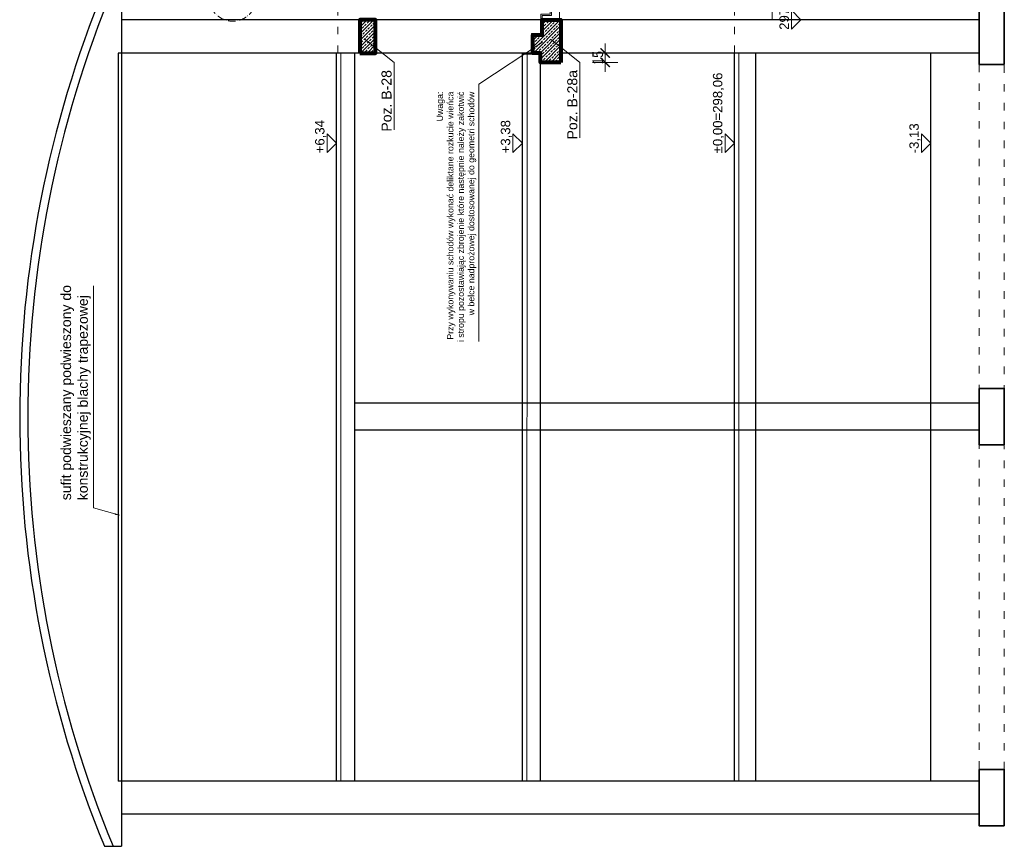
# Model space of a CAD drawing. Header units: inches. Extents: x 201967 to 338763, y -32705 to 30884.
# Tile 227 of 236: x 328929 to 330498, y 14419 to 15736. Entities that reach past the tile are written whole.
import ezdxf
from ezdxf.enums import TextEntityAlignment as Align

# ---------------------------------------------------------------- set-up
doc = ezdxf.new("R2010")
doc.units = ezdxf.units.IN
doc.header["$MEASUREMENT"] = 0
doc.linetypes.add('ACAD_ISO03W100', pattern=[30, 12, -18])
doc.linetypes.add('ACAD_ISO10W100', pattern=[18, 12, -3, 0, -3])
doc.layers.add('00_kreskowanie', color=1, linetype='Continuous', lineweight=5, true_color=0xff0000)
for name, color, linetype, lineweight in [('00_mury grubo', 7, 'Continuous', 30), ('01 a KONSTRUKCJA żelbet', 94, 'Continuous', 80), ('01h KONSTRUKCJA pozycje', 253, 'Continuous', 13), ('01h3 KONSTRUKCJA pozycje słupy', 252, 'Continuous', 13), ('11 OSIE ściany', 2, 'ACAD_ISO10W100', 5), ('12 PRZERYWANE 1', 73, 'ACAD_ISO03W100', 9), ('20 KRESKOWANIE ścian', 63, 'Continuous', 5), ('30 WIDOK 1 005', 5, 'Continuous', 5), ('50 OPIS 1', 130, 'Continuous', 9), ('90 WYMIAR', 155, 'Continuous', 9), ('91 PRZEKROJE', 7, 'Continuous', 35)]:
    doc.layers.add(name, color=color, linetype=linetype, lineweight=lineweight)
doc.styles.add('100 arial', font='arial.ttf', dxfattribs={"width": 0.8, "height": 17})
doc.styles.add('OPIS', font='arial.ttf')
doc.styles.add('RomanS', font='romans.shx')
doc.styles.add('WYMIAR-50 (15pkt) arial', font='arial.ttf', dxfattribs={"height": 15})
doc.dimstyles.new('100', dxfattribs={"dimscale": 10, "dimtxt": 17, "dimasz": 1.5, "dimexe": 2, "dimexo": 2, "dimgap": 0.3, "dimtad": 1, "dimdec": 1, "dimrnd": 0.5, "dimdsep": 46, "dimtxsty": '100 arial', "dimblk": 'ARCHTICK', "dimcen": 10, "dimclrd": 256, "dimclre": 256, "dimclrt": 256, "dimadec": 0, "dimazin": 0, "dimtfac": 1, "dimtdec": 1, "dimtix": 1, "dimtmove": 1, "dimatfit": 3, "dimfxl": 2, "dimfxlon": 1, "dimtolj": 1, "dimarcsym": 0})
doc.dimstyles.new('DIM100txt12', dxfattribs={"dimtxt": 12, "dimasz": 1.05, "dimexe": 0, "dimexo": 8, "dimgap": 4, "dimtad": 1, "dimdec": 7, "dimrnd": 0.5, "dimdsep": 46, "dimtxsty": 'RomanS', "dimblk1": 'DIM', "dimblk2": 'DIM', "dimsah": 1, "dimcen": 0.09, "dimse1": 1, "dimse2": 1, "dimclrt": 256, "dimadec": 1, "dimazin": 0, "dimtfac": 1, "dimtdec": 7, "dimtix": 1, "dimtofl": 0, "dimtmove": 2, "dimatfit": 3, "dimfxl": 1, "dimtolj": 1, "dimtzin": 0, "dimarcsym": 0})
pattern_1 = [(315, (-6120.87, 329798.3556), (5.30330086, 5.30330086), []), (315, (-6120.87, 329793.052), (5.30330086, 5.30330086), [3.75, -1.875])]

# ---------------------------------------------------------------- blocks, each defined once
blk = doc.blocks.new('*U1124')
blk.add_lwpolyline([(-15, 15), (0, 0), (15, 15), (-15, 15)])
at = {"style": 'WYMIAR-50 (15pkt) arial', "flags": 8}
blk.add_attdef('DETAIL#', text='', height=15, dxfattribs=at).set_placement((-16.1, 14.8), align=Align.BOTTOM_LEFT)
blk = doc.blocks.new('_ARCHTICK')
at = {"color": 0, "linetype": 'ByBlock', "const_width": 0.15}
blk.add_lwpolyline([(-0.5, -0.5), (0.5, 0.5)], dxfattribs=at)
blk = doc.blocks.new('*D2596')
at = {"layer": '90 WYMIAR', "lineweight": -2, "transparency": 16777216}
for p, q in [((-656.6, 68), (-616.6, 68)), ((-636.6, 68), (-636.6, 9)), ((-636.6, 9), (-616.6, 9))]:
    blk.add_line(p, q, dxfattribs=at)
at = {"layer": 'Defpoints', "color": 0, "transparency": 16777216}
for p in [(-748.1, 68), (-645, 9), (-636.6, 9)]:
    blk.add_point(p, dxfattribs=at)
at = {"layer": '90 WYMIAR', "lineweight": -2, "transparency": 16777216, "xscale": 15, "yscale": 15, "zscale": 15}
for p, rotation in [((-636.6, 68), 90), ((-636.6, 9), 270)]:
    blk.add_blockref('_ARCHTICK', p, dxfattribs=dict(at, rotation=rotation))
at = {"layer": '90 WYMIAR', "transparency": 16777216, "insert": (-624.9, 38.5), "char_height": 17, "attachment_point": 5, "rotation": 270, "style": '100 arial'}
blk.add_mtext('\\A1;59', dxfattribs=at)
blk = doc.blocks.new('DIM')
for p, q in [((0, -13), (0, 13)), ((8, 0), (-8, 0))]:
    blk.add_line(p, q)
at = {"const_width": 1.71}
blk.add_lwpolyline([(5.71, 5.71), (-5.71, -5.71)], dxfattribs=at)
blk = doc.blocks.new('*D2610')
at = {"layer": '90 WYMIAR', "lineweight": -2, "transparency": 16777216}
for p, q in [((-763.1, -43.9), (-763.1, -83.9)), ((-748.1, -43.9), (-748.1, -83.9)), ((-763.1, -63.9), (-778.1, -63.9)), ((-763.1, -63.9), (-748.1, -63.9)), ((-748.1, -63.9), (-733.1, -63.9))]:
    blk.add_line(p, q, dxfattribs=at)
at = {"layer": 'Defpoints', "color": 0, "transparency": 16777216}
for p in [(-763.1, 6.5), (-748.1, 6.5), (-748.1, -63.9)]:
    blk.add_point(p, dxfattribs=at)
at = {"layer": '90 WYMIAR', "lineweight": -2, "transparency": 16777216, "xscale": 15, "yscale": 15, "zscale": 15}
blk.add_blockref('_ARCHTICK', (-763.1, -63.9), dxfattribs=at)
at = {"layer": '90 WYMIAR', "lineweight": -2, "transparency": 16777216, "xscale": 15, "yscale": 15, "zscale": 15, "rotation": 180}
blk.add_blockref('_ARCHTICK', (-748.1, -63.9), dxfattribs=at)
at = {"layer": '90 WYMIAR', "transparency": 16777216, "insert": (-755.6, -52.2), "char_height": 17, "attachment_point": 5, "style": '100 arial'}
blk.add_mtext('\\A1;15', dxfattribs=at)
blk = doc.blocks.new('1 przekrój C Jagielońska')
at = {"layer": '20 KRESKOWANIE ścian'}
h = blk.add_hatch(dxfattribs=at)
h.set_pattern_fill('ANSI33', color=256, scale=30, angle=-90)
h.set_pattern_definition(pattern_1)
h.paths.add_polyline_path([(-695, 302), (-695, 327), (-748.12, 327), (-748.12, 302)])
h = blk.add_hatch(dxfattribs=at)
h.set_pattern_fill('ANSI33', color=256, scale=30, angle=-90)
h.set_pattern_definition(pattern_1)
h.paths.add_polyline_path([(-748.12, 39), (-763.12, 39), (-763.12, 6.5), (-695, 6.5), (-695, 36.5), (-719.12, 36.5), (-719.12, 51.25), (-748.12, 51.25)])
at = {"layer": '00_kreskowanie', "color": 3}
for p, q in [((-748.12, 357), (-1908.12, 357)), ((-748.12, 60.49), (-1908.12, 60.96)), ((-748.12, -277), (-1908.12, -277))]:
    blk.add_line(p, q, dxfattribs=at)
at = {"layer": '00_mury grubo', "color": 3}
for p, q in [((-2012.12, 734.06), (-2012.12, 707)), ((-644.12, 707), (-2012.12, 707)), ((-1961, -660), (-1961, 707)), ((-1908.12, -660), (-1908.12, 712)), ((-748.12, 712), (-1908.12, 712)), ((-748.12, 39), (-748.12, 712)), ((-695, -660), (-695, 707)), ((-1908.12, 364), (-748.12, 364)), ((-1908.12, 335), (-748.12, 335)), ((-1349, -660), (-1349, 335)), ((-1306, -660), (-1306, 335)), ((-1908.12, 68), (-748.12, 68)), ((-1908.12, 39), (-748.12, 39)), ((-748.12, -660), (-748.12, 6)), ((-1908.12, -270), (-748.12, -270)), ((-1908.12, -304), (-748.12, -304)), ((-1908.12, -583), (-748.12, -583))]:
    blk.add_line(p, q, dxfattribs=at)
for radius, start, end in [(1801.06, 67.68015, 112.31985), (1788.06, 67.50903, 112.49097)]:
    blk.add_arc((-1328.12, -932.06), radius, start, end, dxfattribs=at)
at = {"layer": '01 a KONSTRUKCJA żelbet'}
blk.add_lwpolyline([(-748.12, 327), (-748.12, 302), (-695, 302), (-695, 327)], close=True, dxfattribs=at)
blk.add_lwpolyline([(-763.12, 6.5), (-763.12, 39), (-748.12, 39), (-748.12, 51.25), (-719.12, 51.25), (-719.12, 36.5), (-695, 36.5), (-695, 6.5), (-763.12, 6.5)], dxfattribs=at)
at = {"layer": '11 OSIE ściany'}
blk.add_circle((-660, 529.5), 37.5, dxfattribs=at)
at = {"layer": '12 PRZERYWANE 1'}
blk.add_lwpolyline([(-1889.56, -700), (-766.56, -700), (-766.56, -660), (-1889.56, -660)], close=True, dxfattribs=at)
at = {"layer": '30 WIDOK 1 005', "linetype": 'ACAD_ISO03W100'}
for p, q in [((-748.12, 362), (35.61, 362)), ((-748.12, -270), (-15, -270))]:
    blk.add_line(p, q, dxfattribs=at)
at = {"layer": '30 WIDOK 1 005'}
for p, q in [((-695, 9), (-15, 9)), ((-695, -330), (-15, -330))]:
    blk.add_line(p, q, dxfattribs=at)
for points in [[(-657.12, 9), (-657.12, 21.75), (-688.12, 21.75), (-688.12, 36.5), (-719.12, 36.5), (-719.12, 51.25), (-750.12, 51.25), (-750.12, 68)], [(-655.12, 9), (-655.12, 23.75), (-686.12, 23.75), (-686.12, 38.5), (-717.12, 38.5), (-717.12, 53.25), (-748.12, 53.25), (-748.12, 68)]]:
    blk.add_lwpolyline(points, dxfattribs=at)
at = {"layer": '91 PRZEKROJE'}
for points in [[(-1979.56, -700), (-1889.56, -700), (-1889.56, -660), (-1979.56, -660)], [(-1372.5, -700), (-1282.5, -700), (-1282.5, -660), (-1372.5, -660)], [(-766.56, -700), (-676.56, -700), (-676.56, -660), (-766.56, -660)]]:
    blk.add_lwpolyline(points, close=True, dxfattribs=at)
at = {"layer": '50 OPIS 1'}
ref = blk.add_blockref('*U1124', (-891.8, 364), dxfattribs=at)
ref.add_attrib('DETAIL#', '+6,34', dxfattribs={"layer": '0', "height": 15, "style": 'WYMIAR-50 (15pkt) arial'}).set_placement((-907.93, 378.82), align=Align.BOTTOM_LEFT)
ref = blk.add_blockref('*U1124', (-891.8, 68), dxfattribs=at)
ref.add_attrib('DETAIL#', '+3,38', dxfattribs={"layer": '0', "height": 15, "style": 'WYMIAR-50 (15pkt) arial'}).set_placement((-907.93, 82.82), align=Align.BOTTOM_LEFT)
ref = blk.add_blockref('*U1124', (-891.8, -270), dxfattribs=at)
ref.add_attrib('DETAIL#', '%%p0,00=298,06', dxfattribs={"layer": '0', "height": 15, "style": 'WYMIAR-50 (15pkt) arial'}).set_placement((-907.93, -255.18), align=Align.BOTTOM_LEFT)
ref = blk.add_blockref('*U1124', (-695, -376), dxfattribs=at)
ref.add_attrib('DETAIL#', '297.00', dxfattribs={"layer": '0', "height": 15, "style": 'WYMIAR-50 (15pkt) arial'}).set_placement((-711.14, -361.18), align=Align.BOTTOM_LEFT)
ref = blk.add_blockref('*U1124', (-891.8, -583), dxfattribs=at)
ref.add_attrib('DETAIL#', '-3,13', dxfattribs={"layer": '0', "height": 15, "style": 'WYMIAR-50 (15pkt) arial'}).set_placement((-907.93, -568.18), align=Align.BOTTOM_LEFT)
at = {"layer": '01h KONSTRUKCJA pozycje', "insert": (-1460.72, 779.39, 0), "char_height": 16, "width": 356.2469, "attachment_point": 4, "style": 'OPIS'}
blk.add_mtext('sufit podwieszany podwieszony do konstrukcyjnej blachy trapezowej', dxfattribs=at)
at = {"layer": '01h KONSTRUKCJA pozycje', "transparency": 33554687, "insert": (-809.61, 173), "char_height": 10, "width": 400.0791, "attachment_point": 6, "style": 'OPIS'}
blk.add_mtext('Uwaga:\\PPrzy wykonywaniu schodów wykonać deliktane rozkucie wieńca i stropu pozostawiając zbrojenie które następnie należy zakotwić w belce nadprożowej dostosowanej do geometri schodów', dxfattribs=at)
at = {"layer": '01h3 KONSTRUKCJA pozycje słupy', "char_height": 16, "attachment_point": 6, "style": 'OPIS'}
for s, insert in [('Poz. B-28', (-775.24, 284.34)), ('Poz. B-28a', (-775.24, -11.66))]:
    blk.add_mtext(s, dxfattribs=dict(at, insert=insert))
at = {"layer": '90 WYMIAR'}
dim = blk.add_linear_dim(base=(-636.55, 9), p1=(-748.12, 68), p2=(-645, 9), angle=270, dimstyle='100', dxfattribs=at)
dim.commit()
dim.dimension.update_dxf_attribs({"geometry": '*D2596', "text_midpoint": (-624.87, 38.5)})
dim = blk.add_linear_dim(base=(-748.12, -63.92), p1=(-763.12, 6.5), p2=(-748.12, 6.5), dimstyle='100', dxfattribs=at)
dim.commit()
dim.dimension.update_dxf_attribs({"geometry": '*D2610', "text_midpoint": (-755.62, -52.24)})
at = {"layer": '01h KONSTRUKCJA pozycje', "annotation_type": 0, "has_hookline": 1, "hookline_direction": 0, "text_width": 341.41}
blk.add_leader([(-1484.75, 709.73, 0), (-1472.72, 751.57, 0), (-1464.72, 751.57, 0)], dimstyle='DIM100txt12', override={"dimasz": 8, "dimgap": 4, "dimtad": 1}, dxfattribs=at)
at = {"layer": '01h KONSTRUKCJA pozycje', "transparency": 33554687, "annotation_type": 0, "has_hookline": 1, "hookline_direction": 1, "text_width": 398.08}
blk.add_leader([(-730.86, 36.07), (-797.61, 137.45), (-805.61, 137.45)], dimstyle='DIM100txt12', override={"dimasz": 8, "dimgap": 4, "dimtad": 1}, dxfattribs=at)
at = {"layer": '01h3 KONSTRUKCJA pozycje słupy', "annotation_type": 0, "has_hookline": 1, "hookline_direction": 1}
for points, text_width in [([(-726.67, 318.25), (-763.24, 272.17), (-771.24, 272.17)], 95.44), ([(-726.67, 22.25), (-763.24, -23.83), (-771.24, -23.83)], 107.91)]:
    blk.add_leader(points, dimstyle='DIM100txt12', override={"dimasz": 8, "dimgap": 4, "dimtad": 1}, dxfattribs=dict(at, text_width=text_width))

msp = doc.modelspace()

# ---------------------------------------------------------------- linework, layer by layer
at = {"layer": '91 PRZEKROJE'}
msp.add_lwpolyline([(330498.36, 14451.09), (330498.36, 14541.09), (330458.36, 14541.09), (330458.36, 14451.09)], close=True, dxfattribs=at)

# ---------------------------------------------------------------- block references
at = {"layer": '30 WIDOK 1 005', "rotation": 90}
msp.add_blockref('1 przekrój C Jagielońska', (329798.36, 16430.65), dxfattribs=at)

doc.saveas('drawing.dxf')
